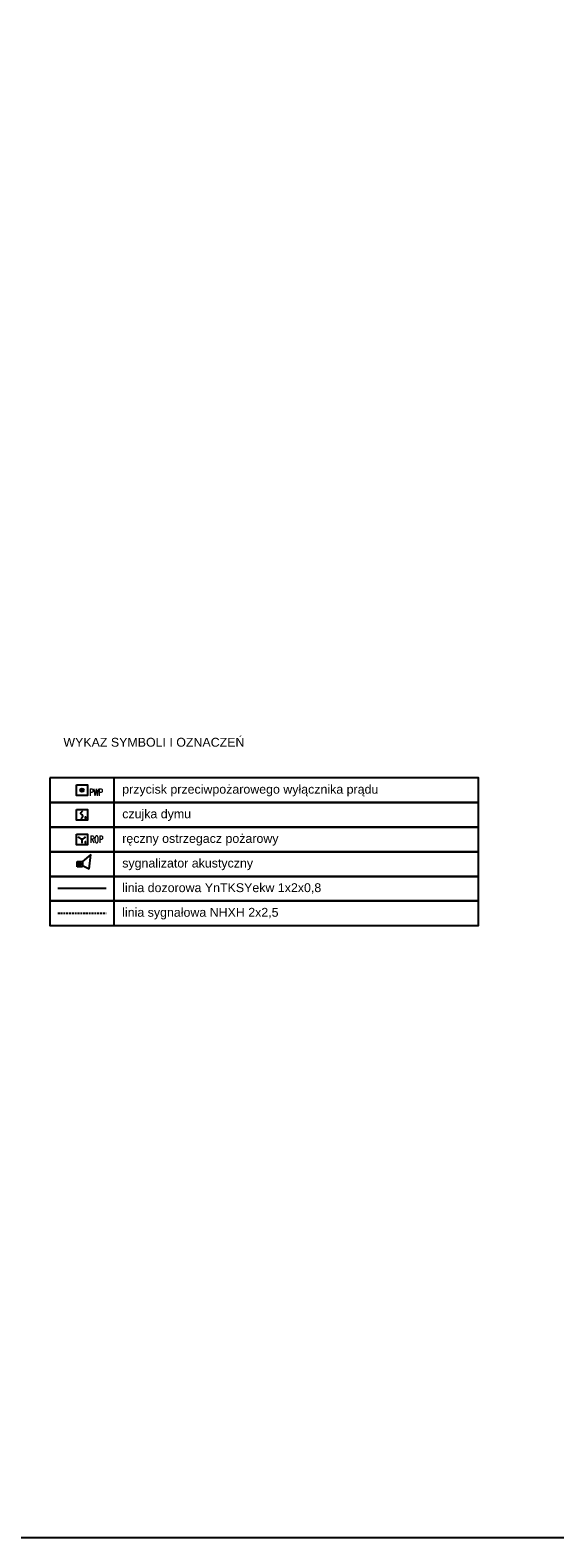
# Model space of a CAD drawing. Header units: millimetres. Extents: x 27262 to 215252, y 16288 to 306312.
# Tile 1 of 76: x 90727 to 118679, y 145546 to 225929. Entities that reach past the tile are written whole.
import ezdxf

# ---------------------------------------------------------------- set-up
doc = ezdxf.new("R2010")
doc.units = ezdxf.units.MM
doc.linetypes.add('DASHED', pattern=[0.75, 0.5, -0.25])
for name, color, linetype in [('-e_instalacje_ppoż', 10, 'Continuous'), ('-e_opisy', 80, 'Continuous'), ('-e_ppoz', 10, 'Continuous'), ('-e_sygnałowa', 3, 'Continuous')]:
    doc.layers.add(name, color=color, linetype=linetype)
doc.layers.add('-e_tabelka', color=253, linetype='Continuous', plot=False)
doc.styles.add('Arial', font='arial.ttf')
doc.styles.add('ROMANS', font='simplex.shx', dxfattribs={"width": 0.6})

# ---------------------------------------------------------------- blocks, each defined once
blk = doc.blocks.new('PWP')
at = {"layer": '-e_ppoz'}
h = blk.add_hatch(color=256, dxfattribs=at)
h.dxf.hatch_style = 1
edge = h.paths.add_edge_path()
edge.add_arc((0, -11), 3.66, 0, 360)
blk.add_lwpolyline([(-11, 0), (11, 0), (11, -22), (-11, -22), (-11, 0)], dxfattribs=at)
blk.add_circle((0, -11), 3.66, dxfattribs=at)
at = {"layer": '-e_ppoz', "style": 'ROMANS', "width": 0.6}
blk.add_text('PWP', height=14, dxfattribs=at).set_placement((14.7, -22.2))
blk = doc.blocks.new('przycisk_ppoż')
at = {"layer": '-e_ppoz'}
blk.add_line((-19520.9, -54446.5), (-19520.9, -54455.2), dxfattribs=at)
blk.add_lwpolyline([(-19531.9, -54436.6), (-19509.9, -54436.6), (-19509.9, -54458.6), (-19531.9, -54458.6), (-19531.9, -54436.6)], dxfattribs=at)
blk.add_arc((-19520.9, -54438.7), 7.83, 201.281, 338.719, dxfattribs=at)
at = {"layer": '-e_ppoz', "insert": (-19515.7, -54449.5), "char_height": 6, "width": 22.497, "attachment_point": 1, "style": 'ROMANS'}
blk.add_mtext('o', dxfattribs=at)
blk = doc.blocks.new('*U665')
for p, q in [((0, -14.4), (0, 14.4)), ((0, 14.4), (28.8, 14.4)), ((17.9, 6.3), (7, -4.8)), ((7.2, 6), (18.2, -4.8)), ((72.5, 51.6), (28.8, 14.4)), ((28.8, 14.4), (28.8, -14.4)), ((63.6, -26.4), (72.5, 51.6)), ((28.8, -14.4), (0, -14.4)), ((63.6, -26.4), (28.8, -8.5))]:
    blk.add_line(p, q)
blk.add_circle((12.7, 0.6), 7.75)
blk = doc.blocks.new('Optyczna Czujka Dymu')
at = {"layer": '-e_ppoz'}
blk.add_lwpolyline([(-11, 11), (11, 11), (11, -11), (-11, -11), (-11, 11)], dxfattribs=at)
blk.add_spline([(-1.7, -7.9), (1.7, -1.8), (-2.5, 2.4), (1.3, 7.7)], degree=3, dxfattribs=at)
at = {"layer": '-e_ppoz', "insert": (5.2, -1.9), "char_height": 6, "width": 22.497, "attachment_point": 1, "style": 'ROMANS'}
blk.add_mtext('o', dxfattribs=at)

msp = doc.modelspace()

# ---------------------------------------------------------------- linework, layer by layer
at = {"layer": '-e_instalacje_ppoż'}
msp.add_lwpolyline([(94771, 180158), (92199, 180158)], dxfattribs=at)
at = {"layer": '-e_sygnałowa', "linetype": 'DASHED', "ltscale": 200}
msp.add_lwpolyline([(92199, 178845), (94771, 178845)], dxfattribs=at)
at = {"layer": '-e_tabelka'}
for p, q in [((95191, 186064), (95191, 184752)), ((95191, 184752), (95191, 183439)), ((95191, 183439), (95191, 182127)), ((95191, 182127), (95191, 180814)), ((95191, 180814), (95191, 179502)), ((95191, 179502), (95191, 178189))]:
    msp.add_line(p, q, dxfattribs=at)
for points in [[(91779, 186064), (91779, 184752), (114615, 184752), (114615, 186064), (91779, 186064)], [(91779, 184752), (91779, 183439), (114615, 183439), (114615, 184752), (91779, 184752)], [(91779, 183439), (91779, 182127), (114615, 182127), (114615, 183439), (91779, 183439)], [(91779, 182127), (91779, 180814), (114615, 180814), (114615, 182127), (91779, 182127)], [(91779, 180814), (91779, 179502), (114615, 179502), (114615, 180814), (91779, 180814)], [(91779, 179502), (91779, 178189), (114615, 178189), (114615, 179502), (91779, 179502)]]:
    msp.add_lwpolyline(points, dxfattribs=at)
msp.add_lwpolyline([(27694, 261073), (215252, 261073), (215252, 145546), (27694, 145546)], close=True)

# ---------------------------------------------------------------- block references
at = {"layer": '-e_ppoz', "xscale": 26.25, "yscale": 26.25, "zscale": 26.25}
for name, p in [('PWP', (93485, 185697)), ('Optyczna Czujka Dymu', (93491, 184091)), ('przycisk_ppoż', (605907, 1612031))]:
    msp.add_blockref(name, p, dxfattribs=at)
at = {"layer": '-e_sygnałowa', "xscale": 10, "yscale": 10, "zscale": 10, "rotation": 359.9919665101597}
msp.add_blockref('*U665', (93231, 181459), dxfattribs=at)

# ---------------------------------------------------------------- texts
at = {"layer": '-e_opisy', "linetype": 'Continuous', "style": 'Arial'}
for s, p in [('WYKAZ SYMBOLI I OZNACZEŃ', (92497, 187726)), ('przycisk przeciwpożarowego wyłącznika prądu', (95631, 185223)), ('czujka dymu', (95631, 183910)), ('ręczny ostrzegacz pożarowy', (95631, 182598)), ('sygnalizator akustyczny', (95631, 181285)), ('linia dozorowa YnTKSYekw 1x2x0,8 ', (95631, 179973)), ('linia sygnałowa NHXH 2x2,5   ', (95631, 178660))]:
    msp.add_text(s, height=472.5, dxfattribs=at).set_placement(p)
at = {"layer": '-e_ppoz', "insert": (93913, 182970), "char_height": 367.5, "width": 1573.25, "attachment_point": 1, "style": 'ROMANS'}
msp.add_mtext('ROP', dxfattribs=at)

doc.saveas('drawing.dxf')
